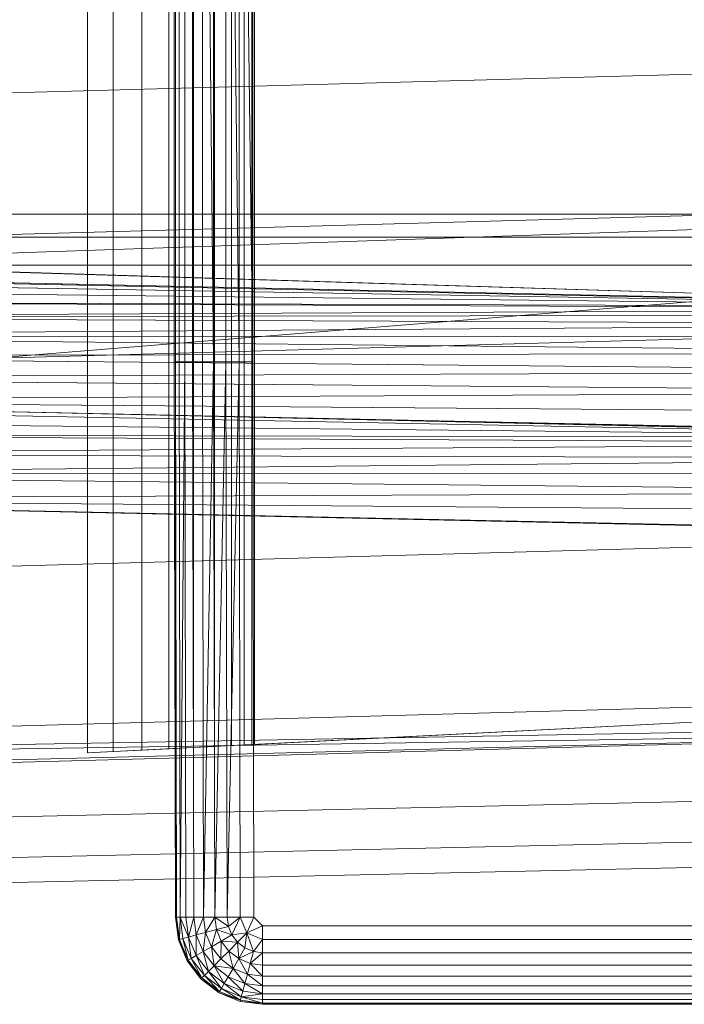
# Model space of a CAD drawing. Header units: metres. Extents: x 397.7 to 427.5, y 12.7 to 28.4.
# Tile 46 of 139: x 407.224 to 407.335, y 27.023 to 27.189. Entities that reach past the tile are written whole.
import ezdxf

# ---------------------------------------------------------------- set-up
doc = ezdxf.new("R2010")
doc.units = ezdxf.units.M
doc.layers.add('A-DETL-____-MBND', color=7, linetype='Continuous', lineweight=18)

# ---------------------------------------------------------------- blocks, each defined once
blk = doc.blocks.new('Family - Inodor P2-153281-05_CLI_AIGUA_P2')
at = {"layer": 'A-DETL-____-MBND', "color": 253, "true_color": 0xaaaaaa}
for p, q in [((0.56258, 0.01465), (0.56258, 0.38826)), ((0.56258, 0.01465), (0.56258, 0.38826)), ((0.54781, 0.3624), (0.54781, 0.04228)), ((0.55211, 0.04249), (0.55211, 0.36218)), ((0.55695, 0.04274), (0.55695, 0.36194)), ((0.56149, 0.04297), (0.56149, 0.36171)), ((0.5656, 0.04318), (0.56559, 0.3615)), ((0.56914, 0.04336), (0.56914, 0.36132)), ((0.57201, 0.04351), (0.57201, 0.36117)), ((0.57413, 0.04361), (0.57413, 0.36106)), ((0.57542, 0.04368), (0.57542, 0.361)), ((0.57586, 0.0437), (0.57586, 0.36098)), ((0.56238, 0.10805), (0.56238, 0.29485)), ((0.56238, 0.29485), (0.56238, 0.10805)), ((0.56258, 0.29485), (0.56258, 0.10805)), ((0.56258, 0.29485), (0.56258, 0.10805)), ((0.56258, 0.29485), (0.56258, 0.10805)), ((0.56318, 0.29485), (0.56318, 0.10805)), ((0.56318, 0.29485), (0.56318, 0.10805)), ((0.56318, 0.29485), (0.56318, 0.10805)), ((0.56415, 0.29485), (0.56415, 0.10805)), ((0.56415, 0.29485), (0.56415, 0.10805)), ((0.56415, 0.29485), (0.56415, 0.10805)), ((0.56547, 0.29485), (0.56547, 0.10805)), ((0.56547, 0.29485), (0.56547, 0.10805)), ((0.56547, 0.29485), (0.56547, 0.10805)), ((0.5671, 0.29485), (0.5671, 0.10805)), ((0.56898, 0.10805), (0.5671, 0.29485)), ((0.5671, 0.29485), (0.5671, 0.10805)), ((0.5671, 0.29485), (0.56898, 0.10805)), ((0.5671, 0.29485), (0.5671, 0.10805)), ((0.56898, 0.29485), (0.56898, 0.10805)), ((0.56898, 0.29485), (0.56898, 0.10805)), ((0.56898, 0.29485), (0.56898, 0.10805)), ((0.57106, 0.29485), (0.57106, 0.10805)), ((0.57328, 0.10805), (0.57106, 0.29485)), ((0.57106, 0.29485), (0.57106, 0.10805)), ((0.57106, 0.29485), (0.57328, 0.10805)), ((0.57106, 0.29485), (0.57106, 0.10805)), ((0.57328, 0.29485), (0.57328, 0.10805)), ((0.57556, 0.10805), (0.57328, 0.29485)), ((0.57328, 0.29485), (0.57328, 0.10805)), ((0.57328, 0.29485), (0.57556, 0.10805)), ((0.57328, 0.29485), (0.57328, 0.10805)), ((0.57556, 0.29485), (0.57556, 0.10805)), ((0.57556, 0.29485), (0.57556, 0.10805)), ((0.57556, 0.29485), (0.57556, 0.10805)), ((0.7262, 0.15852), (0.21652, 0.14444)), ((0.7262, 0.13475), (0.21652, 0.12067)), ((0.2042, 0.1334), (0.7256, 0.11726)), ((0.7262, 0.11723), (0.2042, 0.1334)), ((0.2042, 0.1334), (0.7256, 0.11726)), ((0.21593, 0.13288), (0.7256, 0.11726)), ((0.21593, 0.13288), (0.7256, 0.11726)), ((0.72561, 0.13288), (0.44571, 0.13288)), ((0.72561, 0.13288), (0.44571, 0.12326)), ((0.72561, 0.13288), (0.44571, 0.13288)), ((0.72561, 0.13288), (0.44571, 0.12326)), ((0.72561, 0.13288), (0.44571, 0.13288)), ((0.72561, 0.13288), (0.44571, 0.13288)), ((0.72561, 0.12899), (0.44571, 0.12899)), ((0.72561, 0.12899), (0.44571, 0.12899)), ((0.72561, 0.12431), (0.44571, 0.12431)), ((0.72561, 0.12431), (0.44571, 0.12431)), ((0.72561, 0.12431), (0.44572, 0.10165)), ((0.72561, 0.12431), (0.44572, 0.10165)), ((0.7256, 0.11726), (0.44571, 0.12326)), ((0.44571, 0.12326), (0.7256, 0.11726)), ((0.7256, 0.11726), (0.44571, 0.12326)), ((0.44571, 0.12326), (0.7256, 0.11726)), ((0.7256, 0.11726), (0.44571, 0.12295)), ((0.44571, 0.12295), (0.7256, 0.11726)), ((0.7256, 0.11726), (0.44571, 0.12197)), ((0.44571, 0.12197), (0.7256, 0.11726)), ((0.7256, 0.11726), (0.44571, 0.12037)), ((0.44571, 0.12037), (0.7256, 0.11726)), ((0.7256, 0.11726), (0.44571, 0.11819)), ((0.44571, 0.11819), (0.7256, 0.11726)), ((0.44571, 0.11819), (0.7256, 0.11694)), ((0.44571, 0.11819), (0.7256, 0.11694)), ((0.7256, 0.11694), (0.44571, 0.11552)), ((0.7256, 0.11694), (0.44571, 0.11552)), ((0.7256, 0.11596), (0.44571, 0.11552)), ((0.7256, 0.11596), (0.44571, 0.11552)), ((0.7256, 0.11436), (0.44571, 0.11552)), ((0.44571, 0.11552), (0.7256, 0.11436)), ((0.7256, 0.11436), (0.44571, 0.11242)), ((0.7256, 0.11436), (0.44571, 0.11242)), ((0.7262, 0.11399), (0.21652, 0.09991)), ((0.7256, 0.11219), (0.44571, 0.11242)), ((0.44571, 0.11242), (0.7256, 0.11219)), ((0.44571, 0.11242), (0.7256, 0.10951)), ((0.44571, 0.11242), (0.7256, 0.10951)), ((0.7256, 0.10951), (0.44571, 0.10898)), ((0.7256, 0.10951), (0.44571, 0.10898)), ((0.7256, 0.10641), (0.44571, 0.10898)), ((0.44571, 0.10898), (0.7256, 0.10641)), ((0.56258, 0.10805), (0.56238, 0.10805)), ((0.56258, 0.01465), (0.56238, 0.10805)), ((0.56258, 0.10805), (0.56238, 0.10805)), ((0.56258, 0.10805), (0.56238, 0.10805)), ((0.56258, 0.01465), (0.56238, 0.10805)), ((0.56318, 0.10805), (0.56258, 0.10805)), ((0.56278, 0.01465), (0.56258, 0.10805)), ((0.56318, 0.10805), (0.56258, 0.10805)), ((0.56318, 0.10805), (0.56258, 0.10805)), ((0.56278, 0.01465), (0.56258, 0.10805)), ((0.56258, 0.10805), (0.56258, 0.01465)), ((0.56258, 0.10805), (0.56278, 0.01465)), ((0.56258, 0.10805), (0.56258, 0.01465)), ((0.56415, 0.10805), (0.56318, 0.10805)), ((0.56338, 0.01465), (0.56318, 0.10805)), ((0.56415, 0.10805), (0.56318, 0.10805)), ((0.56415, 0.10805), (0.56318, 0.10805)), ((0.56338, 0.01465), (0.56318, 0.10805)), ((0.56318, 0.10805), (0.56338, 0.01465)), ((0.56415, 0.10805), (0.56338, 0.01465)), ((0.56415, 0.10805), (0.56338, 0.01465)), ((0.56547, 0.10805), (0.56415, 0.10805)), ((0.56435, 0.01465), (0.56415, 0.10805)), ((0.56547, 0.10805), (0.56415, 0.10805)), ((0.56547, 0.10805), (0.56415, 0.10805)), ((0.56435, 0.01465), (0.56415, 0.10805)), ((0.56415, 0.10805), (0.56435, 0.01465)), ((0.56567, 0.01465), (0.56547, 0.10805)), ((0.5671, 0.10805), (0.56547, 0.10805)), ((0.5671, 0.10805), (0.56547, 0.10805)), ((0.56567, 0.01465), (0.56547, 0.10805)), ((0.56547, 0.10805), (0.56567, 0.01465)), ((0.5673, 0.01465), (0.5671, 0.10805)), ((0.56898, 0.10805), (0.5671, 0.10805)), ((0.56898, 0.10805), (0.5671, 0.10805)), ((0.5673, 0.01465), (0.5671, 0.10805)), ((0.5671, 0.10805), (0.5673, 0.01465)), ((0.56898, 0.10805), (0.5673, 0.01465)), ((0.56898, 0.10805), (0.5673, 0.01465)), ((0.56918, 0.01465), (0.56898, 0.10805)), ((0.57106, 0.10805), (0.56898, 0.10805)), ((0.57106, 0.10805), (0.56898, 0.10805)), ((0.56918, 0.01465), (0.56898, 0.10805)), ((0.56898, 0.10805), (0.56918, 0.01465)), ((0.57106, 0.10805), (0.56918, 0.01465)), ((0.57106, 0.10805), (0.56918, 0.01465)), ((0.57126, 0.01465), (0.57106, 0.10805)), ((0.57328, 0.10805), (0.57106, 0.10805)), ((0.57328, 0.10805), (0.57106, 0.10805)), ((0.57126, 0.01465), (0.57106, 0.10805)), ((0.57106, 0.10805), (0.57126, 0.01465)), ((0.57328, 0.10805), (0.57126, 0.01465)), ((0.57328, 0.10805), (0.57126, 0.01465)), ((0.57348, 0.01465), (0.57328, 0.10805)), ((0.57556, 0.10805), (0.57328, 0.10805)), ((0.57556, 0.10805), (0.57328, 0.10805)), ((0.57348, 0.01465), (0.57328, 0.10805)), ((0.57328, 0.10805), (0.57348, 0.01465)), ((0.57556, 0.10805), (0.57576, 0.01465)), ((0.57556, 0.10805), (0.57576, 0.01465)), ((0.57556, 0.10805), (0.57576, 0.01465)), ((0.7256, 0.10641), (0.44571, 0.10533)), ((0.7256, 0.10641), (0.44571, 0.10533)), ((0.7256, 0.10298), (0.44571, 0.10533)), ((0.44571, 0.10533), (0.7256, 0.10298)), ((0.7256, 0.10298), (0.44571, 0.10156)), ((0.7256, 0.10298), (0.44571, 0.10156)), ((0.7256, 0.09932), (0.44571, 0.10156)), ((0.44571, 0.10156), (0.7256, 0.09932)), ((0.44571, 0.10156), (0.7256, 0.09555)), ((0.7262, 0.09542), (0.44571, 0.10156)), ((0.44571, 0.10156), (0.7256, 0.09555)), ((0.72555, 0.09531), (0.44572, 0.10165)), ((0.44572, 0.10165), (0.72555, 0.09531)), ((0.72555, 0.09531), (0.44566, 0.10065)), ((0.44566, 0.10065), (0.72555, 0.09531)), ((0.72555, 0.09531), (0.44566, 0.0982)), ((0.44566, 0.0982), (0.72555, 0.09531)), ((0.72555, 0.09531), (0.44566, 0.09576)), ((0.44566, 0.09576), (0.72555, 0.09531)), ((0.44566, 0.09576), (0.72555, 0.09431)), ((0.44566, 0.09576), (0.72555, 0.09431)), ((0.72555, 0.09431), (0.44566, 0.09248)), ((0.72555, 0.09431), (0.44566, 0.09248)), ((0.72555, 0.09185), (0.44566, 0.09248)), ((0.44566, 0.09248), (0.72555, 0.09185)), ((0.72555, 0.09185), (0.44566, 0.08906)), ((0.72555, 0.09185), (0.44566, 0.08906)), ((0.72555, 0.08942), (0.44566, 0.08906)), ((0.72555, 0.08942), (0.44566, 0.08906)), ((0.72555, 0.08614), (0.44566, 0.08906)), ((0.44566, 0.08906), (0.72555, 0.08614)), ((0.72555, 0.08614), (0.44566, 0.08497)), ((0.72555, 0.08614), (0.44566, 0.08497)), ((0.72555, 0.08272), (0.44566, 0.08497)), ((0.44566, 0.08497), (0.72555, 0.08272)), ((0.44566, 0.08497), (0.72555, 0.07896)), ((0.7262, 0.07882), (0.44566, 0.08497)), ((0.44566, 0.08497), (0.72555, 0.07896)), ((0.7262, 0.07896), (0.21652, 0.06488)), ((0.7262, 0.05207), (0.21652, 0.03799)), ((0.71226, 0.05064), (0.54781, 0.04228)), ((0.57586, 0.0437), (0.71226, 0.05064)), ((0.7262, 0.04712), (0.21652, 0.03799)), ((0.7262, 0.04594), (0.21652, 0.03799)), ((0.7262, 0.04594), (0.21652, 0.03305)), ((0.7262, 0.04594), (0.21652, 0.03186)), ((0.56149, 0.04297), (0.5656, 0.04318)), ((0.5656, 0.04318), (0.56914, 0.04336)), ((0.56914, 0.04336), (0.57201, 0.04351)), ((0.57201, 0.04351), (0.57413, 0.04361)), ((0.57413, 0.04361), (0.57542, 0.04368)), ((0.57542, 0.04368), (0.57586, 0.0437)), ((0.54781, 0.04228), (0.55211, 0.04249)), ((0.55211, 0.04249), (0.55695, 0.04274)), ((0.55695, 0.04274), (0.56149, 0.04297)), ((0.40749, 0.0287), (0.72691, 0.03582)), ((0.40749, 0.0287), (0.72691, 0.03582)), ((0.40776, 0.02187), (0.72725, 0.02899)), ((0.40776, 0.02187), (0.72725, 0.02899)), ((0.40793, 0.01764), (0.72747, 0.02477)), ((0.40793, 0.01764), (0.72747, 0.02477)), ((0.56308, 0.01086), (0.56258, 0.01465)), ((0.56308, 0.01086), (0.56258, 0.01465)), ((0.56278, 0.01465), (0.56258, 0.01465)), ((0.56308, 0.01086), (0.56258, 0.01465)), ((0.56278, 0.01465), (0.56258, 0.01465)), ((0.56278, 0.01465), (0.56258, 0.01465)), ((0.56308, 0.01086), (0.56258, 0.01465)), ((0.56338, 0.01465), (0.56278, 0.01465)), ((0.56328, 0.01091), (0.56278, 0.01465)), ((0.56278, 0.01465), (0.56338, 0.01465)), ((0.56338, 0.01465), (0.56278, 0.01465)), ((0.56328, 0.01091), (0.56278, 0.01465)), ((0.56278, 0.01465), (0.56308, 0.01086)), ((0.56278, 0.01465), (0.56328, 0.01091)), ((0.56278, 0.01465), (0.56308, 0.01086)), ((0.56338, 0.01465), (0.56328, 0.01091)), ((0.56338, 0.01465), (0.56328, 0.01091)), ((0.56435, 0.01465), (0.56338, 0.01465)), ((0.56385, 0.01106), (0.56338, 0.01465)), ((0.56435, 0.01465), (0.56338, 0.01465)), ((0.56435, 0.01465), (0.56338, 0.01465)), ((0.56479, 0.01132), (0.56338, 0.01465)), ((0.56338, 0.01465), (0.56479, 0.01132)), ((0.56338, 0.01465), (0.56385, 0.01106)), ((0.56338, 0.01465), (0.56385, 0.01106)), ((0.56567, 0.01465), (0.56435, 0.01465)), ((0.56479, 0.01132), (0.56435, 0.01465)), ((0.56435, 0.01465), (0.56567, 0.01465)), ((0.56567, 0.01465), (0.56435, 0.01465)), ((0.56479, 0.01132), (0.56435, 0.01465)), ((0.56435, 0.01465), (0.56479, 0.01132)), ((0.56567, 0.01465), (0.56479, 0.01132)), ((0.56567, 0.01465), (0.56479, 0.01132)), ((0.5673, 0.01465), (0.56567, 0.01465)), ((0.56607, 0.01166), (0.56567, 0.01465)), ((0.56567, 0.01465), (0.5673, 0.01465)), ((0.5673, 0.01465), (0.56567, 0.01465)), ((0.56607, 0.01166), (0.56567, 0.01465)), ((0.56567, 0.01465), (0.56607, 0.01166)), ((0.5673, 0.01465), (0.56607, 0.01166)), ((0.5673, 0.01465), (0.56607, 0.01166)), ((0.56918, 0.01465), (0.5673, 0.01465)), ((0.56764, 0.01208), (0.5673, 0.01465)), ((0.56918, 0.01465), (0.5673, 0.01465)), ((0.56918, 0.01465), (0.5673, 0.01465)), ((0.56764, 0.01208), (0.5673, 0.01465)), ((0.5673, 0.01465), (0.56764, 0.01208)), ((0.56918, 0.01465), (0.56764, 0.01208)), ((0.56918, 0.01465), (0.56764, 0.01208)), ((0.57126, 0.01465), (0.56918, 0.01465)), ((0.56946, 0.01257), (0.56918, 0.01465)), ((0.57126, 0.01465), (0.56918, 0.01465)), ((0.57126, 0.01465), (0.56918, 0.01465)), ((0.57147, 0.01311), (0.56918, 0.01465)), ((0.56918, 0.01465), (0.57147, 0.01311)), ((0.56918, 0.01465), (0.56946, 0.01257)), ((0.56918, 0.01465), (0.56946, 0.01257)), ((0.57348, 0.01465), (0.57126, 0.01465)), ((0.57147, 0.01311), (0.57126, 0.01465)), ((0.57348, 0.01465), (0.57126, 0.01465)), ((0.57126, 0.01465), (0.57147, 0.01311)), ((0.57126, 0.01465), (0.57348, 0.01465)), ((0.57126, 0.01465), (0.57147, 0.01311)), ((0.57348, 0.01465), (0.57147, 0.01311)), ((0.57348, 0.01465), (0.57147, 0.01311)), ((0.57348, 0.01465), (0.57147, 0.01311)), ((0.57348, 0.01465), (0.57206, 0.01167)), ((0.57348, 0.01465), (0.57206, 0.01167)), ((0.57576, 0.01465), (0.57348, 0.01465)), ((0.57458, 0.012), (0.57348, 0.01465)), ((0.57348, 0.01465), (0.57576, 0.01465)), ((0.57348, 0.01465), (0.57458, 0.012)), ((0.57576, 0.01465), (0.57458, 0.012)), ((0.57576, 0.01465), (0.57458, 0.012)), ((0.57723, 0.01318), (0.57576, 0.01465)), ((0.57576, 0.01465), (0.57723, 0.01318)), ((0.57576, 0.01465), (0.57723, 0.01318)), ((0.56607, 0.01166), (0.56479, 0.01132)), ((0.56607, 0.01166), (0.56479, 0.01132)), ((0.56607, 0.01166), (0.56479, 0.01132)), ((0.56764, 0.01208), (0.56607, 0.01166)), ((0.56764, 0.01208), (0.56607, 0.01166)), ((0.56764, 0.01208), (0.56607, 0.01166)), ((0.56722, 0.00887), (0.56607, 0.01166)), ((0.56722, 0.00887), (0.56607, 0.01166)), ((0.56607, 0.01166), (0.56608, 0.00821)), ((0.56607, 0.01166), (0.56722, 0.00887)), ((0.56607, 0.01166), (0.56608, 0.00821)), ((0.56764, 0.01208), (0.56722, 0.00887)), ((0.56764, 0.01208), (0.56722, 0.00887)), ((0.56946, 0.01257), (0.56764, 0.01208)), ((0.56946, 0.01257), (0.56764, 0.01208)), ((0.56946, 0.01257), (0.56764, 0.01208)), ((0.56863, 0.00968), (0.56764, 0.01208)), ((0.56863, 0.00968), (0.56764, 0.01208)), ((0.56764, 0.01208), (0.56863, 0.00968)), ((0.56946, 0.01257), (0.56863, 0.00968)), ((0.56946, 0.01257), (0.56863, 0.00968)), ((0.57147, 0.01311), (0.56946, 0.01257)), ((0.57147, 0.01311), (0.56946, 0.01257)), ((0.57147, 0.01311), (0.56946, 0.01257)), ((0.57026, 0.01062), (0.56946, 0.01257)), ((0.57206, 0.01167), (0.56946, 0.01257)), ((0.56946, 0.01257), (0.57206, 0.01167)), ((0.56946, 0.01257), (0.57026, 0.01062)), ((0.56946, 0.01257), (0.57026, 0.01062)), ((0.57206, 0.01167), (0.57026, 0.01062)), ((0.57206, 0.01167), (0.57026, 0.01062)), ((0.57206, 0.01167), (0.57026, 0.01062)), ((0.57206, 0.01167), (0.57147, 0.01311)), ((0.57206, 0.01167), (0.57147, 0.01311)), ((0.57147, 0.01311), (0.57206, 0.01167)), ((0.57458, 0.012), (0.57206, 0.01167)), ((0.57458, 0.012), (0.57206, 0.01167)), ((0.57458, 0.012), (0.57206, 0.01167)), ((0.57301, 0.01043), (0.57206, 0.01167)), ((0.57301, 0.01043), (0.57206, 0.01167)), ((0.57206, 0.01167), (0.57301, 0.01043)), ((0.57458, 0.012), (0.57301, 0.01043)), ((0.57458, 0.012), (0.57301, 0.01043)), ((0.57458, 0.012), (0.57301, 0.01043)), ((0.57458, 0.012), (0.57425, 0.00948)), ((0.57458, 0.012), (0.57425, 0.00948)), ((0.57458, 0.012), (0.57425, 0.00948)), ((0.57723, 0.01318), (0.57458, 0.012)), ((0.57723, 0.01318), (0.57458, 0.012)), ((0.57723, 0.0109), (0.57458, 0.012)), ((0.57458, 0.012), (0.57723, 0.0109)), ((0.57458, 0.012), (0.57569, 0.00888)), ((0.57458, 0.012), (0.57569, 0.00888)), ((0.71226, 0.01318), (0.57723, 0.01318)), ((0.57723, 0.01318), (0.57723, 0.0109)), ((0.71226, 0.01318), (0.57723, 0.01318)), ((0.71226, 0.01318), (0.57723, 0.01318)), ((0.57723, 0.01318), (0.57723, 0.0109)), ((0.56328, 0.01091), (0.56308, 0.01086)), ((0.56328, 0.01091), (0.56308, 0.01086)), ((0.56328, 0.01091), (0.56308, 0.01086)), ((0.56455, 0.00733), (0.56308, 0.01086)), ((0.56455, 0.00733), (0.56308, 0.01086)), ((0.56455, 0.00733), (0.56308, 0.01086)), ((0.56455, 0.00733), (0.56308, 0.01086)), ((0.56385, 0.01106), (0.56328, 0.01091)), ((0.56385, 0.01106), (0.56328, 0.01091)), ((0.56385, 0.01106), (0.56328, 0.01091)), ((0.56472, 0.00743), (0.56328, 0.01091)), ((0.56472, 0.00743), (0.56328, 0.01091)), ((0.56328, 0.01091), (0.56455, 0.00733)), ((0.56328, 0.01091), (0.56472, 0.00743)), ((0.56328, 0.01091), (0.56455, 0.00733)), ((0.56479, 0.01132), (0.56385, 0.01106)), ((0.56479, 0.01132), (0.56385, 0.01106)), ((0.56479, 0.01132), (0.56385, 0.01106)), ((0.56524, 0.00772), (0.56385, 0.01106)), ((0.56524, 0.00772), (0.56385, 0.01106)), ((0.56385, 0.01106), (0.56472, 0.00743)), ((0.56385, 0.01106), (0.56524, 0.00772)), ((0.56385, 0.01106), (0.56472, 0.00743)), ((0.56608, 0.00821), (0.56479, 0.01132)), ((0.56608, 0.00821), (0.56479, 0.01132)), ((0.56479, 0.01132), (0.56524, 0.00772)), ((0.56479, 0.01132), (0.56608, 0.00821)), ((0.56479, 0.01132), (0.56524, 0.00772)), ((0.57026, 0.01062), (0.56863, 0.00968)), ((0.57026, 0.01062), (0.56863, 0.00968)), ((0.57026, 0.01062), (0.56863, 0.00968)), ((0.57026, 0.01062), (0.57021, 0.00763)), ((0.57026, 0.01062), (0.57021, 0.00763)), ((0.57154, 0.00896), (0.57026, 0.01062)), ((0.57301, 0.01043), (0.57026, 0.01062)), ((0.57026, 0.01062), (0.57301, 0.01043)), ((0.57026, 0.01062), (0.57154, 0.00896)), ((0.57026, 0.01062), (0.57154, 0.00896)), ((0.57301, 0.01043), (0.57154, 0.00896)), ((0.57301, 0.01043), (0.57154, 0.00896)), ((0.57301, 0.01043), (0.57154, 0.00896)), ((0.57425, 0.00948), (0.57301, 0.01043)), ((0.57425, 0.00948), (0.57301, 0.01043)), ((0.57301, 0.01043), (0.57425, 0.00948)), ((0.57301, 0.01043), (0.57321, 0.00768)), ((0.57301, 0.01043), (0.57321, 0.00768)), ((0.57723, 0.0109), (0.57569, 0.00888)), ((0.57723, 0.0109), (0.57569, 0.00888)), ((0.57723, 0.0109), (0.57569, 0.00888)), ((0.71226, 0.0109), (0.57723, 0.0109)), ((0.57723, 0.0109), (0.57723, 0.00868)), ((0.71226, 0.0109), (0.57723, 0.0109)), ((0.57723, 0.0109), (0.57723, 0.00868)), ((0.71226, 0.0109), (0.57723, 0.0109)), ((0.57723, 0.0109), (0.57723, 0.00868)), ((0.56722, 0.00887), (0.56608, 0.00821)), ((0.56722, 0.00887), (0.56608, 0.00821)), ((0.56722, 0.00887), (0.56608, 0.00821)), ((0.56863, 0.00968), (0.56722, 0.00887)), ((0.56863, 0.00968), (0.56722, 0.00887)), ((0.56863, 0.00968), (0.56722, 0.00887)), ((0.56906, 0.00648), (0.56722, 0.00887)), ((0.56906, 0.00648), (0.56722, 0.00887)), ((0.56722, 0.00887), (0.56812, 0.00554)), ((0.56722, 0.00887), (0.56906, 0.00648)), ((0.56722, 0.00887), (0.56812, 0.00554)), ((0.57021, 0.00763), (0.56863, 0.00968)), ((0.57021, 0.00763), (0.56863, 0.00968)), ((0.56863, 0.00968), (0.56906, 0.00648)), ((0.56863, 0.00968), (0.57021, 0.00763)), ((0.56863, 0.00968), (0.56906, 0.00648)), ((0.57154, 0.00896), (0.57021, 0.00763)), ((0.57154, 0.00896), (0.57021, 0.00763)), ((0.57154, 0.00896), (0.57021, 0.00763)), ((0.57321, 0.00768), (0.57154, 0.00896)), ((0.57321, 0.00768), (0.57154, 0.00896)), ((0.57154, 0.00896), (0.57321, 0.00768)), ((0.57154, 0.00896), (0.57227, 0.00605)), ((0.57154, 0.00896), (0.57227, 0.00605)), ((0.57425, 0.00948), (0.57321, 0.00768)), ((0.57425, 0.00948), (0.57321, 0.00768)), ((0.57425, 0.00948), (0.57321, 0.00768)), ((0.57569, 0.00888), (0.57321, 0.00768)), ((0.57569, 0.00888), (0.57321, 0.00768)), ((0.57569, 0.00888), (0.57425, 0.00948)), ((0.57569, 0.00888), (0.57425, 0.00948)), ((0.57425, 0.00948), (0.57569, 0.00888)), ((0.57515, 0.00687), (0.57569, 0.00888)), ((0.57569, 0.00888), (0.57515, 0.00687)), ((0.57569, 0.00888), (0.57515, 0.00687)), ((0.57723, 0.00868), (0.57515, 0.00687)), ((0.57723, 0.00868), (0.57515, 0.00687)), ((0.57723, 0.00868), (0.57569, 0.00888)), ((0.57723, 0.00868), (0.57569, 0.00888)), ((0.57569, 0.00888), (0.57723, 0.00868)), ((0.71226, 0.00868), (0.57723, 0.00868)), ((0.57723, 0.00868), (0.57723, 0.0066)), ((0.71226, 0.00868), (0.57723, 0.00868)), ((0.71226, 0.00868), (0.57723, 0.00868)), ((0.57723, 0.00868), (0.57723, 0.0066)), ((0.57723, 0.00868), (0.57723, 0.0066)), ((0.56472, 0.00743), (0.56455, 0.00733)), ((0.56472, 0.00743), (0.56455, 0.00733)), ((0.56472, 0.00743), (0.56455, 0.00733)), ((0.56687, 0.00429), (0.56455, 0.00733)), ((0.56687, 0.00429), (0.56455, 0.00733)), ((0.56687, 0.00429), (0.56455, 0.00733)), ((0.56687, 0.00429), (0.56455, 0.00733)), ((0.56524, 0.00772), (0.56472, 0.00743)), ((0.56524, 0.00772), (0.56472, 0.00743)), ((0.56524, 0.00772), (0.56472, 0.00743)), ((0.56702, 0.00443), (0.56472, 0.00743)), ((0.56702, 0.00443), (0.56472, 0.00743)), ((0.56472, 0.00743), (0.56687, 0.00429)), ((0.56472, 0.00743), (0.56702, 0.00443)), ((0.56472, 0.00743), (0.56687, 0.00429)), ((0.56608, 0.00821), (0.56524, 0.00772)), ((0.56608, 0.00821), (0.56524, 0.00772)), ((0.56608, 0.00821), (0.56524, 0.00772)), ((0.56744, 0.00485), (0.56524, 0.00772)), ((0.56744, 0.00485), (0.56524, 0.00772)), ((0.56524, 0.00772), (0.56702, 0.00443)), ((0.56524, 0.00772), (0.56744, 0.00485)), ((0.56524, 0.00772), (0.56702, 0.00443)), ((0.56812, 0.00554), (0.56608, 0.00821)), ((0.56812, 0.00554), (0.56608, 0.00821)), ((0.56608, 0.00821), (0.56744, 0.00485)), ((0.56608, 0.00821), (0.56812, 0.00554)), ((0.56608, 0.00821), (0.56744, 0.00485)), ((0.57021, 0.00763), (0.56906, 0.00648)), ((0.57021, 0.00763), (0.56906, 0.00648)), ((0.57021, 0.00763), (0.56906, 0.00648)), ((0.57227, 0.00605), (0.57021, 0.00763)), ((0.57227, 0.00605), (0.57021, 0.00763)), ((0.57021, 0.00763), (0.57227, 0.00605)), ((0.57321, 0.00768), (0.57227, 0.00605)), ((0.57321, 0.00768), (0.57227, 0.00605)), ((0.57321, 0.00768), (0.57227, 0.00605)), ((0.57515, 0.00687), (0.57321, 0.00768)), ((0.57515, 0.00687), (0.57321, 0.00768)), ((0.57321, 0.00768), (0.57515, 0.00687)), ((0.57321, 0.00768), (0.57466, 0.00505)), ((0.57321, 0.00768), (0.57466, 0.00505)), ((0.57515, 0.00687), (0.57466, 0.00505)), ((0.57515, 0.00687), (0.57466, 0.00505)), ((0.57515, 0.00687), (0.57466, 0.00505)), ((0.57723, 0.0066), (0.57515, 0.00687)), ((0.57723, 0.0066), (0.57515, 0.00687)), ((0.57515, 0.00687), (0.57723, 0.0066)), ((0.57515, 0.00687), (0.57723, 0.00472)), ((0.57515, 0.00687), (0.57723, 0.00472)), ((0.56812, 0.00554), (0.56744, 0.00485)), ((0.56812, 0.00554), (0.56744, 0.00485)), ((0.56812, 0.00554), (0.56744, 0.00485)), ((0.56906, 0.00648), (0.56812, 0.00554)), ((0.56906, 0.00648), (0.56812, 0.00554)), ((0.56906, 0.00648), (0.56812, 0.00554)), ((0.57079, 0.0035), (0.56812, 0.00554)), ((0.57079, 0.0035), (0.56812, 0.00554)), ((0.56812, 0.00554), (0.57031, 0.00265)), ((0.56812, 0.00554), (0.57079, 0.0035)), ((0.56812, 0.00554), (0.57031, 0.00265)), ((0.57145, 0.00464), (0.56906, 0.00648)), ((0.57227, 0.00605), (0.56906, 0.00648)), ((0.56906, 0.00648), (0.57227, 0.00605)), ((0.56906, 0.00648), (0.57145, 0.00464)), ((0.56906, 0.00648), (0.57079, 0.0035)), ((0.56906, 0.00648), (0.57145, 0.00464)), ((0.56906, 0.00648), (0.57079, 0.0035)), ((0.57227, 0.00605), (0.57145, 0.00464)), ((0.57227, 0.00605), (0.57145, 0.00464)), ((0.57227, 0.00605), (0.57145, 0.00464)), ((0.57466, 0.00505), (0.57227, 0.00605)), ((0.57466, 0.00505), (0.57227, 0.00605)), ((0.57227, 0.00605), (0.57466, 0.00505)), ((0.57227, 0.00605), (0.57424, 0.00348)), ((0.57227, 0.00605), (0.57424, 0.00348)), ((0.57466, 0.00505), (0.57424, 0.00348)), ((0.57466, 0.00505), (0.57424, 0.00348)), ((0.57466, 0.00505), (0.57424, 0.00348)), ((0.57723, 0.00472), (0.57466, 0.00505)), ((0.57723, 0.00472), (0.57466, 0.00505)), ((0.57466, 0.00505), (0.57723, 0.00472)), ((0.57466, 0.00505), (0.57723, 0.00309)), ((0.57466, 0.00505), (0.57723, 0.00309)), ((0.71226, 0.0066), (0.57723, 0.0066)), ((0.57723, 0.0066), (0.57723, 0.00472)), ((0.71226, 0.0066), (0.57723, 0.0066)), ((0.57723, 0.0066), (0.57723, 0.00472)), ((0.71226, 0.0066), (0.57723, 0.0066)), ((0.57723, 0.0066), (0.57723, 0.00472)), ((0.56702, 0.00443), (0.56687, 0.00429)), ((0.56702, 0.00443), (0.56687, 0.00429)), ((0.56702, 0.00443), (0.56687, 0.00429)), ((0.56991, 0.00196), (0.56687, 0.00429)), ((0.56991, 0.00196), (0.56687, 0.00429)), ((0.56991, 0.00196), (0.56687, 0.00429)), ((0.57001, 0.00214), (0.56687, 0.00429)), ((0.56687, 0.00429), (0.57001, 0.00214)), ((0.56687, 0.00429), (0.56991, 0.00196)), ((0.56744, 0.00485), (0.56702, 0.00443)), ((0.56744, 0.00485), (0.56702, 0.00443)), ((0.56744, 0.00485), (0.56702, 0.00443)), ((0.57001, 0.00214), (0.56702, 0.00443)), ((0.57001, 0.00214), (0.56702, 0.00443)), ((0.56702, 0.00443), (0.57001, 0.00214)), ((0.57031, 0.00265), (0.56744, 0.00485)), ((0.57031, 0.00265), (0.56744, 0.00485)), ((0.56744, 0.00485), (0.57001, 0.00214)), ((0.56744, 0.00485), (0.57031, 0.00265)), ((0.56744, 0.00485), (0.57001, 0.00214)), ((0.57079, 0.0035), (0.57031, 0.00265)), ((0.57079, 0.0035), (0.57031, 0.00265)), ((0.57079, 0.0035), (0.57031, 0.00265)), ((0.57145, 0.00464), (0.57079, 0.0035)), ((0.57145, 0.00464), (0.57079, 0.0035)), ((0.57145, 0.00464), (0.57079, 0.0035)), ((0.5739, 0.00221), (0.57079, 0.0035)), ((0.5739, 0.00221), (0.57079, 0.0035)), ((0.57079, 0.0035), (0.57365, 0.00127)), ((0.57079, 0.0035), (0.5739, 0.00221)), ((0.57079, 0.0035), (0.57365, 0.00127)), ((0.57424, 0.00348), (0.57145, 0.00464)), ((0.57424, 0.00348), (0.57145, 0.00464)), ((0.57145, 0.00464), (0.5739, 0.00221)), ((0.57145, 0.00464), (0.57424, 0.00348)), ((0.57145, 0.00464), (0.5739, 0.00221)), ((0.57424, 0.00348), (0.5739, 0.00221)), ((0.57424, 0.00348), (0.5739, 0.00221)), ((0.57424, 0.00348), (0.5739, 0.00221)), ((0.57723, 0.00309), (0.57424, 0.00348)), ((0.57723, 0.00309), (0.57424, 0.00348)), ((0.57424, 0.00348), (0.57723, 0.00309)), ((0.57424, 0.00348), (0.57723, 0.00177)), ((0.57424, 0.00348), (0.57723, 0.00177)), ((0.71226, 0.00472), (0.57723, 0.00472)), ((0.57723, 0.00472), (0.57723, 0.00309)), ((0.71226, 0.00472), (0.57723, 0.00472)), ((0.57723, 0.00472), (0.57723, 0.00309)), ((0.71226, 0.00472), (0.57723, 0.00472)), ((0.57723, 0.00472), (0.57723, 0.00309)), ((0.57001, 0.00214), (0.56991, 0.00196)), ((0.57001, 0.00214), (0.56991, 0.00196)), ((0.57001, 0.00214), (0.56991, 0.00196)), ((0.57344, 0.0005), (0.56991, 0.00196)), ((0.57344, 0.0005), (0.56991, 0.00196)), ((0.57344, 0.0005), (0.56991, 0.00196)), ((0.57349, 0.00069), (0.56991, 0.00196)), ((0.56991, 0.00196), (0.57349, 0.00069)), ((0.56991, 0.00196), (0.57344, 0.0005)), ((0.57031, 0.00265), (0.57001, 0.00214)), ((0.57031, 0.00265), (0.57001, 0.00214)), ((0.57031, 0.00265), (0.57001, 0.00214)), ((0.57349, 0.00069), (0.57001, 0.00214)), ((0.57349, 0.00069), (0.57001, 0.00214)), ((0.57001, 0.00214), (0.57349, 0.00069)), ((0.57365, 0.00127), (0.57031, 0.00265)), ((0.57365, 0.00127), (0.57031, 0.00265)), ((0.57031, 0.00265), (0.57349, 0.00069)), ((0.57031, 0.00265), (0.57365, 0.00127)), ((0.57031, 0.00265), (0.57349, 0.00069)), ((0.5739, 0.00221), (0.57365, 0.00127)), ((0.5739, 0.00221), (0.57365, 0.00127)), ((0.5739, 0.00221), (0.57365, 0.00127)), ((0.57723, 0.00177), (0.57365, 0.00127)), ((0.57723, 0.00177), (0.57365, 0.00127)), ((0.57723, 0.00177), (0.5739, 0.00221)), ((0.57723, 0.00177), (0.5739, 0.00221)), ((0.5739, 0.00221), (0.57723, 0.00177)), ((0.71226, 0.00309), (0.57723, 0.00309)), ((0.57723, 0.00309), (0.57723, 0.00177)), ((0.71226, 0.00309), (0.57723, 0.00309)), ((0.57723, 0.00309), (0.57723, 0.00177)), ((0.71226, 0.00309), (0.57723, 0.00309)), ((0.57723, 0.00309), (0.57723, 0.00177)), ((0.71226, 0.00177), (0.57723, 0.00177)), ((0.57723, 0.00177), (0.57723, 0.0008)), ((0.71226, 0.00177), (0.57723, 0.00177)), ((0.71226, 0.00177), (0.57723, 0.00177)), ((0.57723, 0.00177), (0.57723, 0.0008)), ((0.57723, 0.00177), (0.57723, 0.0008)), ((0.57349, 0.00069), (0.57344, 0.0005)), ((0.57349, 0.00069), (0.57344, 0.0005)), ((0.57349, 0.00069), (0.57344, 0.0005)), ((0.57723, 0), (0.57344, 0.0005)), ((0.57723, 0), (0.57344, 0.0005)), ((0.57723, 0), (0.57344, 0.0005)), ((0.57723, 0), (0.57344, 0.0005)), ((0.57365, 0.00127), (0.57349, 0.00069)), ((0.57365, 0.00127), (0.57349, 0.00069)), ((0.57365, 0.00127), (0.57349, 0.00069)), ((0.57723, 0.0002), (0.57349, 0.00069)), ((0.57723, 0.0002), (0.57349, 0.00069)), ((0.57349, 0.00069), (0.57723, 0)), ((0.57349, 0.00069), (0.57723, 0.0002)), ((0.57349, 0.00069), (0.57723, 0)), ((0.57723, 0.0008), (0.57365, 0.00127)), ((0.57723, 0.0008), (0.57365, 0.00127)), ((0.57365, 0.00127), (0.57723, 0.0008)), ((0.57365, 0.00127), (0.57723, 0.0002)), ((0.57365, 0.00127), (0.57723, 0.0002)), ((0.71226, 0.0008), (0.57723, 0.0008)), ((0.57723, 0.0008), (0.57723, 0.0002)), ((0.71226, 0.0008), (0.57723, 0.0008)), ((0.57723, 0.0008), (0.57723, 0.0002)), ((0.71226, 0.0008), (0.57723, 0.0008)), ((0.57723, 0.0008), (0.57723, 0.0002)), ((0.71226, 0.0002), (0.57723, 0.0002)), ((0.57723, 0.0002), (0.57723, 0)), ((0.71226, 0.0002), (0.57723, 0.0002)), ((0.57723, 0.0002), (0.57723, 0)), ((0.71226, 0.0002), (0.57723, 0.0002)), ((0.57723, 0.0002), (0.57723, 0)), ((0.71226, 0), (0.57723, 0)), ((0.71226, 0), (0.57723, 0)), ((0.71226, 0), (0.57723, 0)), ((0.71226, 0), (0.57723, 0))]:
    blk.add_line(p, q, dxfattribs=at)
blk = doc.blocks.new('LONDR55-XX_ZZ-ARQ-CAA-M3D-Londres55_ifc-1-05_CLI_AIGUA_P2')
at = {"layer": 'A-DETL-____-MBND', "color": 253, "lineweight": 18, "true_color": 0xaaaaaa}
blk.add_blockref('Family - Inodor P2-153281-05_CLI_AIGUA_P2', (406.68727, 27.02347), dxfattribs=at)

msp = doc.modelspace()

# ---------------------------------------------------------------- block references
at = {"lineweight": 5}
msp.add_blockref('LONDR55-XX_ZZ-ARQ-CAA-M3D-Londres55_ifc-1-05_CLI_AIGUA_P2', (0, 0), dxfattribs=at)

doc.saveas('drawing.dxf')
